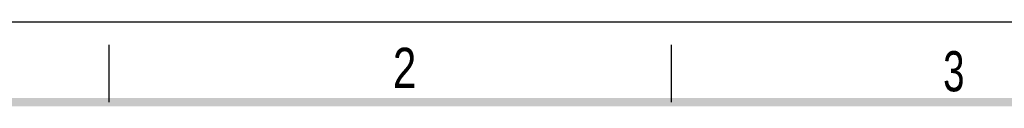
# Model space of a CAD drawing. Header units: millimetres. Extents: x 0 to 210, y 0 to 297.
# Tile 8 of 9: x 48 to 134, y 290 to 297. Entities that reach past the tile are written whole.
import ezdxf

# ---------------------------------------------------------------- set-up
doc = ezdxf.new("R2010")
doc.units = ezdxf.units.MM
doc.header["$LTSCALE"] = 19.36
doc.layers.get('0').update_dxf_attribs({"linetype": 'CONTINUOUS'})
doc.styles.add('TEXTSTYLE_2', font='txt', dxfattribs={"width": 0.75})

msp = doc.modelspace()

# ---------------------------------------------------------------- linework, layer by layer
at = {"color": 2, "linetype": 'CONTINUOUS'}
for p, q in [((0, 297), (210, 297)), ((56, 290), (56, 295)), ((105, 290), (105, 295))]:
    msp.add_line(p, q, dxfattribs=at)
at = {"color": 7, "linetype": 'CONTINUOUS', "const_width": 0.7}
msp.add_lwpolyline([(7, 290), (203, 290)], dxfattribs=at)

# ---------------------------------------------------------------- texts
at = {"color": 5, "linetype": 'CONTINUOUS', "style": 'TEXTSTYLE_2'}
for s, width, p in [('2', 0.785714, (80.7314, 291.2396)), ('3', 0.714286, (128.6839, 290.9429))]:
    msp.add_text(s, height=3.5, dxfattribs=dict(at, width=width)).set_placement(p)

doc.saveas('drawing.dxf')
